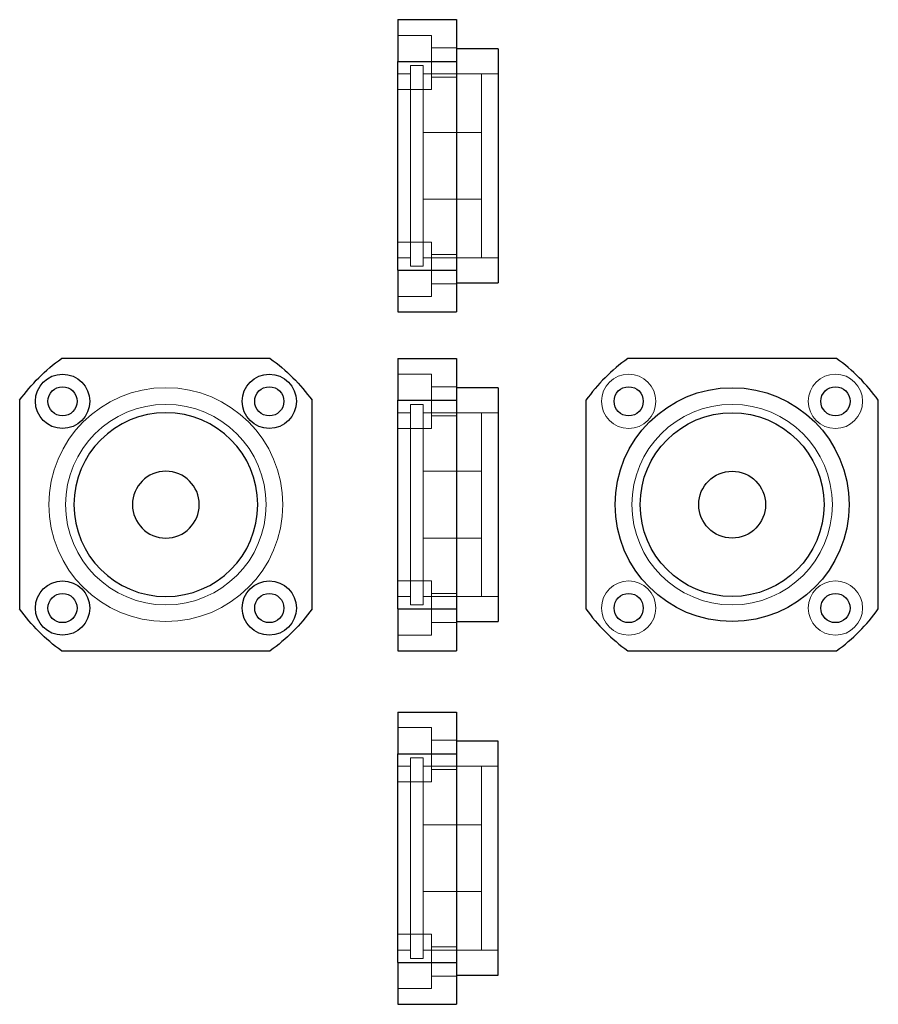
# Model space of a CAD drawing. Header units: millimetres. Extents: x 5375 to 5478, y 6738 to 6856.
import ezdxf
from ezdxf.lldxf.tags import DXFTag

# ---------------------------------------------------------------- set-up
doc = ezdxf.new("R2010")
doc.units = ezdxf.units.MM
doc.layers.add('1', color=7, linetype='CONTINUOUS', true_color=0xffffff)
tags = doc.linetypes.add('DASHED', pattern=[25.72, 12.86, -12.86]).pattern_tags.tags
tags[6:7] = [DXFTag(74, 4), DXFTag(75, 0), DXFTag(340, '0'), DXFTag(46, 0.0), DXFTag(50, 0.0), DXFTag(44, 0.0), DXFTag(45, 0.0)]
tags[4:5] = [DXFTag(74, 4), DXFTag(75, 0), DXFTag(340, '0'), DXFTag(46, 0.0), DXFTag(50, 0.0), DXFTag(44, 0.0), DXFTag(45, 0.0)]

msp = doc.modelspace()

# ---------------------------------------------------------------- linework, layer by layer
at = {"layer": '1', "color": 7, "linetype": 'Continuous'}
for p, q in [((5420.3, 6856.16), (5420.3, 6851.15)), ((5420.3, 6856.16), (5427.3, 6856.16)), ((5427.3, 6856.16), (5427.3, 6851.15)), ((5432.3, 6852.66), (5427.3, 6852.66)), ((5432.3, 6852.66), (5432.3, 6824.66)), ((5420.3, 6826.17), (5420.3, 6851.15)), ((5420.3, 6851.15), (5427.3, 6851.15)), ((5427.3, 6851.15), (5427.3, 6826.17)), ((5420.3, 6826.17), (5427.3, 6826.17)), ((5420.3, 6826.17), (5420.3, 6821.16)), ((5427.3, 6826.17), (5427.3, 6821.16)), ((5427.3, 6824.66), (5432.3, 6824.66)), ((5420.3, 6821.16), (5427.3, 6821.16)), ((5405.01, 6815.59), (5380.03, 6815.59)), ((5420.3, 6815.59), (5427.3, 6815.59)), ((5420.3, 6815.59), (5420.3, 6810.58)), ((5427.3, 6815.59), (5427.3, 6810.58)), ((5472.78, 6815.59), (5447.8, 6815.59)), ((5432.3, 6812.09), (5427.3, 6812.09)), ((5432.3, 6812.09), (5432.3, 6784.09)), ((5375.02, 6810.58), (5375.02, 6785.6)), ((5410.02, 6785.6), (5410.02, 6810.58)), ((5420.3, 6810.58), (5427.3, 6810.58)), ((5420.3, 6785.6), (5420.3, 6810.58)), ((5427.3, 6810.58), (5427.3, 6785.6)), ((5442.79, 6810.58), (5442.79, 6785.6)), ((5477.79, 6785.6), (5477.79, 6810.58)), ((5420.3, 6785.6), (5420.3, 6780.59)), ((5420.3, 6785.6), (5427.3, 6785.6)), ((5427.3, 6785.6), (5427.3, 6780.59)), ((5427.3, 6784.09), (5432.3, 6784.09)), ((5380.03, 6780.59), (5405.01, 6780.59)), ((5420.3, 6780.59), (5427.3, 6780.59)), ((5447.8, 6780.59), (5472.78, 6780.59)), ((5420.3, 6773.26), (5420.3, 6768.25)), ((5420.3, 6773.26), (5427.3, 6773.26)), ((5427.3, 6773.26), (5427.3, 6768.25)), ((5432.3, 6769.76), (5427.3, 6769.76)), ((5432.3, 6741.76), (5432.3, 6769.76)), ((5420.3, 6768.25), (5427.3, 6768.25)), ((5420.3, 6743.27), (5420.3, 6768.25)), ((5427.3, 6768.25), (5427.3, 6743.27)), ((5420.3, 6743.27), (5427.3, 6743.27)), ((5420.3, 6743.27), (5420.3, 6738.26)), ((5427.3, 6743.27), (5427.3, 6738.26)), ((5427.3, 6741.76), (5432.3, 6741.76)), ((5420.3, 6738.26), (5427.3, 6738.26))]:
    msp.add_line(p, q, dxfattribs=at)
at = {"layer": '1', "color": 251, "linetype": 'DASHED', "lineweight": 5}
for p, q in [((5424.3, 6854.28), (5420.3, 6854.28)), ((5424.3, 6847.78), (5424.3, 6854.28)), ((5427.3, 6852.78), (5424.3, 6852.78)), ((5421.8, 6849.66), (5420.3, 6849.66)), ((5423.3, 6850.66), (5421.8, 6850.66)), ((5421.8, 6850.66), (5421.8, 6826.66)), ((5423.3, 6850.66), (5423.3, 6826.66)), ((5430.3, 6849.66), (5423.3, 6849.66)), ((5432.3, 6849.66), (5430.3, 6849.66)), ((5430.3, 6849.66), (5430.3, 6827.66)), ((5424.3, 6849.28), (5427.3, 6849.28)), ((5420.3, 6847.78), (5424.3, 6847.78)), ((5430.3, 6842.66), (5423.3, 6842.66)), ((5423.3, 6834.66), (5430.3, 6834.66)), ((5424.3, 6829.53), (5420.3, 6829.53)), ((5424.3, 6823.03), (5424.3, 6829.53)), ((5420.3, 6827.66), (5421.8, 6827.66)), ((5423.3, 6827.66), (5430.3, 6827.66)), ((5427.3, 6828.03), (5424.3, 6828.03)), ((5430.3, 6827.66), (5432.3, 6827.66)), ((5421.8, 6826.66), (5423.3, 6826.66)), ((5424.3, 6824.53), (5427.3, 6824.53)), ((5420.3, 6823.03), (5424.3, 6823.03)), ((5424.3, 6813.71), (5420.3, 6813.71)), ((5424.3, 6813.71), (5424.3, 6810.46)), ((5427.3, 6812.21), (5424.3, 6812.21)), ((5423.3, 6810.09), (5421.8, 6810.09)), ((5421.8, 6810.09), (5421.8, 6786.09)), ((5423.3, 6810.09), (5423.3, 6786.09)), ((5424.3, 6810.46), (5424.3, 6807.21)), ((5421.8, 6809.09), (5420.3, 6809.09)), ((5430.3, 6809.09), (5423.3, 6809.09)), ((5424.3, 6808.71), (5427.3, 6808.71)), ((5432.3, 6809.09), (5430.3, 6809.09)), ((5430.3, 6809.09), (5430.3, 6787.09)), ((5420.3, 6807.21), (5424.3, 6807.21)), ((5430.3, 6802.09), (5423.3, 6802.09)), ((5423.3, 6794.09), (5430.3, 6794.09)), ((5424.3, 6788.96), (5420.3, 6788.96)), ((5424.3, 6788.96), (5424.3, 6785.71)), ((5427.3, 6787.46), (5424.3, 6787.46)), ((5420.3, 6787.09), (5421.8, 6787.09)), ((5421.8, 6786.09), (5423.3, 6786.09)), ((5423.3, 6787.09), (5430.3, 6787.09)), ((5430.3, 6787.09), (5432.3, 6787.09)), ((5424.3, 6785.71), (5424.3, 6782.46)), ((5424.3, 6783.96), (5427.3, 6783.96)), ((5420.3, 6782.46), (5424.3, 6782.46)), ((5424.3, 6771.39), (5420.3, 6771.39)), ((5424.3, 6771.39), (5424.3, 6764.89)), ((5427.3, 6769.89), (5424.3, 6769.89)), ((5423.3, 6767.76), (5421.8, 6767.76)), ((5421.8, 6743.76), (5421.8, 6767.76)), ((5423.3, 6743.76), (5423.3, 6767.76)), ((5421.8, 6766.76), (5420.3, 6766.76)), ((5430.3, 6766.76), (5423.3, 6766.76)), ((5424.3, 6766.39), (5427.3, 6766.39)), ((5432.3, 6766.76), (5430.3, 6766.76)), ((5430.3, 6744.76), (5430.3, 6766.76)), ((5420.3, 6764.89), (5424.3, 6764.89)), ((5430.3, 6759.76), (5423.3, 6759.76)), ((5423.3, 6751.76), (5430.3, 6751.76)), ((5424.3, 6746.64), (5420.3, 6746.64)), ((5424.3, 6746.64), (5424.3, 6740.14)), ((5420.3, 6744.76), (5421.8, 6744.76)), ((5423.3, 6744.76), (5430.3, 6744.76)), ((5427.3, 6745.14), (5424.3, 6745.14)), ((5430.3, 6744.76), (5432.3, 6744.76)), ((5421.8, 6743.76), (5423.3, 6743.76)), ((5424.3, 6741.64), (5427.3, 6741.64)), ((5420.3, 6740.14), (5424.3, 6740.14))]:
    msp.add_line(p, q, dxfattribs=at)
at = {"layer": '1', "color": 7, "linetype": 'Continuous'}
for centre, radius in [((5380.15, 6810.46), 3.25), ((5404.9, 6810.46), 3.25), ((5380.15, 6810.46), 1.75), ((5404.9, 6810.46), 1.75), ((5447.91, 6810.46), 1.75), ((5460.29, 6798.09), 14), ((5472.66, 6810.46), 1.75), ((5460.29, 6798.09), 11), ((5460.29, 6798.09), 4), ((5380.15, 6785.71), 3.25), ((5404.9, 6785.71), 3.25), ((5380.15, 6785.71), 1.75), ((5404.9, 6785.71), 1.75), ((5447.91, 6785.71), 1.75), ((5472.66, 6785.71), 1.75)]:
    msp.add_circle(centre, radius, dxfattribs=at)
at = {"layer": '1', "color": 251, "linetype": 'DASHED', "lineweight": 5, "extrusion": (-6.12303e-17, 6.12303e-17, -1)}
for centre, radius in [((-5447.91, 6810.46), 3.25), ((-5472.66, 6810.46), 3.25), ((-5392.52, 6798.09), 14), ((-5392.52, 6798.09), 12), ((-5447.91, 6785.71), 3.25), ((-5472.66, 6785.71), 3.25)]:
    msp.add_circle(centre, radius, dxfattribs=at)
at = {"layer": '1', "color": 251, "linetype": 'DASHED', "lineweight": 5}
msp.add_circle((5460.29, 6798.09), 12, dxfattribs=at)
at = {"layer": '1', "color": 7, "linetype": 'Continuous', "extrusion": (-6.12303e-17, 6.12303e-17, -1)}
for radius in [11, 4]:
    msp.add_circle((-5392.52, 6798.09), radius, dxfattribs=at)
for start, end in [(35.516, 54.484), (125.516, 144.484), (305.516, 324.484), (215.516, 234.484)]:
    msp.add_arc((-5392.52, 6798.09), 21.5, start, end, dxfattribs=at)
at = {"layer": '1', "color": 7, "linetype": 'Continuous'}
for start, end in [(125.516, 144.484), (35.516, 54.484), (215.516, 234.484), (305.516, 324.484)]:
    msp.add_arc((5460.29, 6798.09), 21.5, start, end, dxfattribs=at)

doc.saveas('drawing.dxf')
